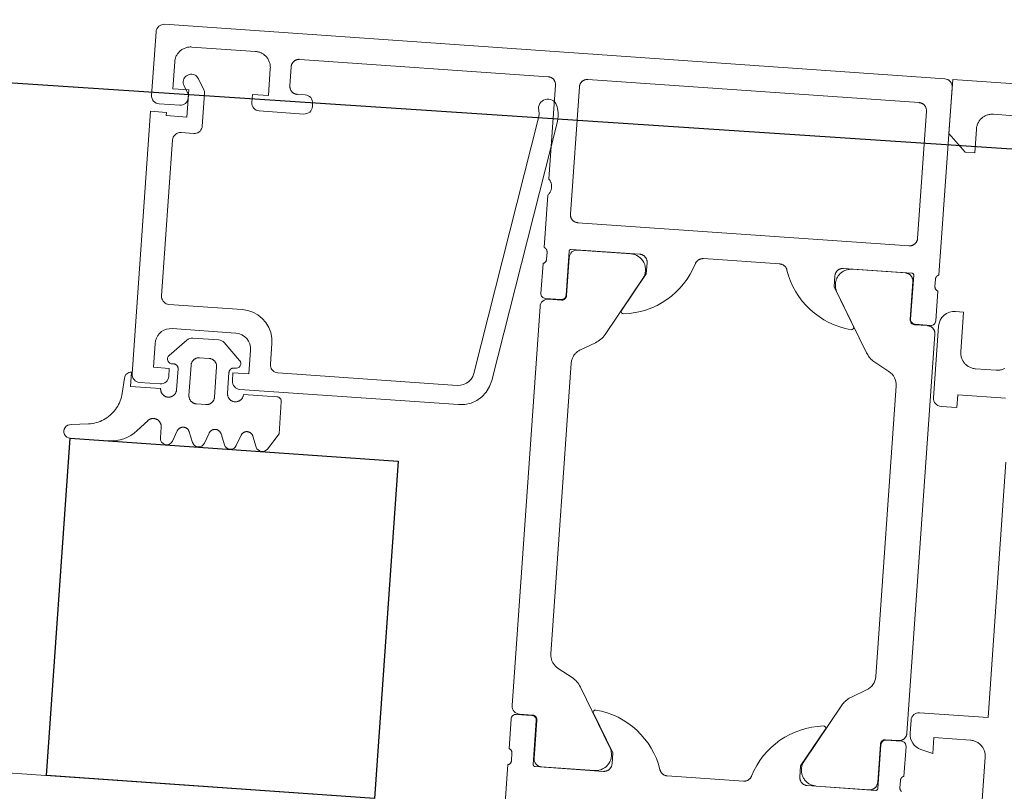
# Model space of a CAD drawing. Header units: metres. Extents: x 63115 to 703450, y -261936 to -53969.
# Tile 76 of 256: x 161997 to 162059, y -144118 to -144070. Entities that reach past the tile are written whole.
import ezdxf

# ---------------------------------------------------------------- set-up
doc = ezdxf.new("R2010")
doc.units = ezdxf.units.M
doc.layers.add('_01Hulplijnen', color=6, linetype='Continuous', plot=False)
for name, color, linetype in [('_02Binnenwanden', 2, 'Continuous'), ('_03-PROJECTION', 1, 'Continuous'), ('_07Brandveiligheid', 8, 'Continuous'), ('LAYER98', 7, 'Continuous')]:
    doc.layers.add(name, color=color, linetype=linetype)

# ---------------------------------------------------------------- blocks, each defined once
blk = doc.blocks.new('schuco ruit')
at = {"layer": '_03-PROJECTION'}
blk.add_lwpolyline([(82.85, 12.5), (103.443, 12.5), (103.443, 33.704), (82.85, 33.704)], close=True, dxfattribs=at)
at = {"layer": 'LAYER98', "color": 7, "linetype": 'Continuous', "lineweight": 9}
for points in [[(48.15, 57), (48.15, 55.5), (48.75, 55.5), (49.85, 56.6), (49.85, 60), (23.85, 60)], [(99.35, 60), (50.35, 60)], [(49.85, 59.5), (49.85, 47.7)], [(99.85, 55.5), (99.85, 59.5)], [(92.55, 57.7), (92.551, 57.754), (92.556, 57.808), (92.563, 57.862), (92.574, 57.915), (92.586, 57.968), (92.603, 58.019), (92.622, 58.07), (92.643, 58.12), (92.667, 58.168), (92.694, 58.216), (92.722, 58.261), (92.754, 58.305), (92.788, 58.347), (92.825, 58.388), (92.863, 58.426), (92.903, 58.462), (92.945, 58.496), (92.989, 58.528), (93.035, 58.557), (93.082, 58.583), (93.13, 58.607), (93.18, 58.629), (93.231, 58.647), (93.283, 58.664), (93.335, 58.677), (93.388, 58.687), (93.442, 58.694), (93.496, 58.698), (93.55, 58.7)], [(93.55, 58.7), (97.55, 58.7)], [(97.55, 58.7), (97.604, 58.698), (97.659, 58.694), (97.712, 58.687), (97.765, 58.677), (97.818, 58.663), (97.87, 58.647), (97.92, 58.629), (97.97, 58.607), (98.019, 58.583), (98.066, 58.557), (98.112, 58.528), (98.156, 58.496), (98.198, 58.462), (98.238, 58.426), (98.276, 58.388), (98.312, 58.347), (98.346, 58.305), (98.377, 58.261), (98.407, 58.215), (98.434, 58.168), (98.458, 58.12), (98.479, 58.07), (98.498, 58.019), (98.514, 57.968), (98.527, 57.915), (98.537, 57.862), (98.544, 57.808), (98.548, 57.754), (98.55, 57.7)], [(45.85, 58), (47.15, 58)], [(47.15, 58), (47.204, 57.999), (47.258, 57.995), (47.312, 57.987), (47.365, 57.977), (47.417, 57.964), (47.469, 57.948), (47.52, 57.929), (47.57, 57.908), (47.619, 57.884), (47.666, 57.857), (47.711, 57.828), (47.755, 57.797), (47.797, 57.763), (47.837, 57.726), (47.875, 57.688), (47.912, 57.648), (47.946, 57.606), (47.978, 57.562), (48.006, 57.516), (48.034, 57.469), (48.057, 57.42), (48.079, 57.371), (48.097, 57.32), (48.114, 57.268), (48.126, 57.215), (48.136, 57.162), (48.144, 57.109), (48.148, 57.055), (48.15, 57)], [(51.35, 57.9), (51.351, 57.927), (51.353, 57.954), (51.357, 57.981), (51.362, 58.007), (51.369, 58.034), (51.376, 58.06), (51.385, 58.085), (51.396, 58.11), (51.409, 58.134), (51.421, 58.158), (51.436, 58.18), (51.453, 58.202), (51.469, 58.224), (51.487, 58.244), (51.506, 58.263), (51.527, 58.281), (51.547, 58.298), (51.57, 58.314), (51.592, 58.328), (51.616, 58.342), (51.64, 58.354), (51.666, 58.365), (51.691, 58.374), (51.716, 58.382), (51.743, 58.388), (51.769, 58.393), (51.796, 58.397), (51.823, 58.399), (51.85, 58.4)], [(51.85, 58.4), (72.65, 58.4)], [(72.65, 58.4), (72.677, 58.399), (72.705, 58.397), (72.731, 58.393), (72.757, 58.388), (72.784, 58.382), (72.81, 58.374), (72.835, 58.365), (72.86, 58.354), (72.884, 58.342), (72.908, 58.328), (72.931, 58.314), (72.953, 58.298), (72.974, 58.281), (72.994, 58.263), (73.013, 58.244), (73.032, 58.224), (73.048, 58.202), (73.064, 58.18), (73.079, 58.158), (73.092, 58.134), (73.104, 58.11), (73.115, 58.085), (73.125, 58.06), (73.132, 58.034), (73.138, 58.007), (73.144, 57.981), (73.147, 57.954), (73.15, 57.927), (73.15, 57.9)], [(74.65, 57.9), (74.651, 57.927), (74.653, 57.954), (74.657, 57.981), (74.662, 58.007), (74.668, 58.034), (74.676, 58.06), (74.686, 58.085), (74.697, 58.11), (74.708, 58.134), (74.722, 58.158), (74.737, 58.18), (74.752, 58.202), (74.769, 58.224), (74.788, 58.244), (74.806, 58.263), (74.827, 58.281), (74.848, 58.298), (74.87, 58.314), (74.892, 58.328), (74.917, 58.342), (74.94, 58.354), (74.965, 58.365), (74.991, 58.374), (75.016, 58.382), (75.042, 58.388), (75.07, 58.393), (75.096, 58.397), (75.124, 58.399), (75.15, 58.4)], [(75.15, 58.4), (90.75, 58.4)], [(90.75, 58.4), (90.777, 58.399), (90.804, 58.397), (90.832, 58.393), (90.858, 58.388), (90.884, 58.382), (90.91, 58.374), (90.935, 58.365), (90.96, 58.354), (90.985, 58.342), (91.008, 58.328), (91.031, 58.314), (91.053, 58.298), (91.074, 58.281), (91.094, 58.263), (91.113, 58.244), (91.131, 58.224), (91.148, 58.202), (91.164, 58.18), (91.178, 58.158), (91.192, 58.134), (91.204, 58.11), (91.214, 58.085), (91.224, 58.06), (91.232, 58.034), (91.239, 58.007), (91.244, 57.981), (91.248, 57.954), (91.25, 57.927), (91.25, 57.9)], [(51.35, 49.9), (51.35, 57.9)], [(73.15, 57.9), (73.15, 49.9)], [(74.65, 52), (74.65, 57.9)], [(91.25, 57.9), (91.25, 56.7)], [(93.55, 55.5), (93.55, 56), (92.55, 56), (92.55, 57.7)], [(98.55, 57.7), (98.55, 56), (97.55, 56), (97.55, 55.5)], [(90.75, 56.2), (90.25, 56.2)], [(91.25, 56.7), (91.25, 56.673), (91.248, 56.646), (91.244, 56.619), (91.239, 56.593), (91.232, 56.566), (91.224, 56.54), (91.214, 56.515), (91.204, 56.49), (91.192, 56.466), (91.178, 56.442), (91.165, 56.419), (91.148, 56.397), (91.131, 56.376), (91.113, 56.356), (91.094, 56.337), (91.074, 56.319), (91.053, 56.302), (91.031, 56.286), (91.008, 56.271), (90.985, 56.258), (90.96, 56.246), (90.935, 56.235), (90.91, 56.226), (90.884, 56.218), (90.858, 56.212), (90.832, 56.207), (90.804, 56.203), (90.777, 56.201), (90.75, 56.2)], [(89.75, 55.7), (89.75, 55.5)], [(90.25, 55), (93.05, 55)], [(98.05, 55), (99.35, 55)], [(74.65, 51), (74.624, 51.029), (74.599, 51.06), (74.576, 51.092), (74.555, 51.125), (74.536, 51.159), (74.518, 51.195), (74.502, 51.231), (74.489, 51.268), (74.477, 51.305), (74.467, 51.344), (74.459, 51.382), (74.455, 51.421), (74.452, 51.46), (74.451, 51.5), (74.452, 51.539), (74.455, 51.579), (74.459, 51.618), (74.467, 51.656), (74.477, 51.695), (74.489, 51.732), (74.502, 51.769), (74.518, 51.805), (74.536, 51.841), (74.555, 51.875), (74.576, 51.908), (74.599, 51.94), (74.624, 51.971), (74.65, 52)], [(74.65, 47.7), (74.65, 51)], [(51.85, 49.4), (51.823, 49.401), (51.796, 49.403), (51.769, 49.406), (51.743, 49.412), (51.716, 49.418), (51.691, 49.426), (51.666, 49.435), (51.64, 49.446), (51.616, 49.458), (51.592, 49.471), (51.57, 49.486), (51.547, 49.502), (51.527, 49.519), (51.506, 49.537), (51.487, 49.556), (51.469, 49.576), (51.453, 49.597), (51.436, 49.619), (51.421, 49.642), (51.409, 49.666), (51.396, 49.69), (51.385, 49.715), (51.376, 49.74), (51.369, 49.766), (51.362, 49.792), (51.357, 49.819), (51.353, 49.846), (51.351, 49.873), (51.35, 49.9)], [(72.65, 49.4), (51.85, 49.4)], [(73.15, 49.9), (73.15, 49.873), (73.147, 49.846), (73.144, 49.819), (73.138, 49.792), (73.132, 49.766), (73.125, 49.74), (73.115, 49.715), (73.104, 49.69), (73.092, 49.666), (73.079, 49.642), (73.064, 49.619), (73.048, 49.597), (73.032, 49.576), (73.013, 49.556), (72.994, 49.537), (72.974, 49.519), (72.953, 49.502), (72.931, 49.486), (72.908, 49.471), (72.884, 49.458), (72.86, 49.446), (72.835, 49.435), (72.81, 49.426), (72.784, 49.418), (72.757, 49.412), (72.731, 49.406), (72.705, 49.403), (72.677, 49.401), (72.65, 49.4)], [(49.85, 47.7), (49.865, 47.695), (49.878, 47.69), (49.893, 47.684), (49.906, 47.677), (49.919, 47.669), (49.932, 47.661), (49.944, 47.652), (49.956, 47.642), (49.966, 47.632), (49.977, 47.621), (49.987, 47.609), (49.997, 47.597), (50.005, 47.585), (50.013, 47.572), (50.02, 47.559), (50.027, 47.545), (50.033, 47.531), (50.038, 47.517), (50.042, 47.502), (50.044, 47.487), (50.047, 47.472), (50.049, 47.457), (50.05, 47.442), (50.05, 47.427)], [(51.43, 47.58), (51.43, 47.587), (51.431, 47.593), (51.432, 47.6), (51.433, 47.606), (51.434, 47.612), (51.436, 47.619), (51.439, 47.625), (51.441, 47.631), (51.444, 47.636), (51.448, 47.642), (51.451, 47.648), (51.455, 47.653), (51.458, 47.658), (51.463, 47.663), (51.467, 47.667), (51.472, 47.672), (51.477, 47.676), (51.483, 47.68), (51.488, 47.683), (51.494, 47.686), (51.5, 47.689), (51.505, 47.692), (51.512, 47.694), (51.518, 47.696), (51.524, 47.698), (51.531, 47.699), (51.538, 47.699), (51.543, 47.7), (51.55, 47.7)], [(51.43, 44.82), (51.43, 47.58)], [(51.459, 47.19), (51.46, 47.217), (51.462, 47.244), (51.466, 47.271), (51.471, 47.297), (51.478, 47.324), (51.486, 47.35), (51.496, 47.375), (51.506, 47.4), (51.518, 47.424), (51.532, 47.448), (51.546, 47.47), (51.562, 47.493), (51.579, 47.514), (51.597, 47.534), (51.616, 47.553), (51.636, 47.571), (51.658, 47.588), (51.679, 47.604), (51.702, 47.618), (51.726, 47.632), (51.75, 47.644), (51.775, 47.655), (51.8, 47.664), (51.826, 47.672), (51.852, 47.678), (51.879, 47.683), (51.906, 47.687), (51.933, 47.689), (51.959, 47.69)], [(51.55, 47.7), (55.85, 47.7)], [(51.959, 47.69), (55.287, 47.69)], [(55.287, 47.69), (55.34, 47.688), (55.394, 47.684), (55.448, 47.677), (55.5, 47.667), (55.552, 47.654), (55.604, 47.638), (55.654, 47.62), (55.704, 47.599), (55.751, 47.575), (55.798, 47.549), (55.844, 47.521), (55.887, 47.49), (55.929, 47.456), (55.97, 47.42), (56.008, 47.383), (56.044, 47.343), (56.079, 47.302), (56.11, 47.258), (56.139, 47.213), (56.166, 47.167), (56.19, 47.119), (56.212, 47.07), (56.231, 47.019), (56.248, 46.968), (56.261, 46.916), (56.272, 46.864), (56.28, 46.811), (56.285, 46.757), (56.287, 46.703), (56.286, 46.65), (56.283, 46.596), (56.276, 46.543), (56.267, 46.49), (56.254, 46.438), (56.24, 46.386), (56.222, 46.335), (56.202, 46.286), (56.178, 46.237), (56.153, 46.19)], [(55.85, 47.7), (55.877, 47.699), (55.904, 47.697), (55.931, 47.694), (55.958, 47.688), (55.984, 47.682), (56.009, 47.674), (56.036, 47.665), (56.06, 47.654), (56.084, 47.642), (56.108, 47.629), (56.13, 47.614), (56.153, 47.598), (56.173, 47.581), (56.194, 47.563), (56.213, 47.544), (56.231, 47.524), (56.249, 47.503), (56.264, 47.481), (56.279, 47.458), (56.292, 47.434), (56.304, 47.41), (56.315, 47.385), (56.324, 47.36), (56.332, 47.334), (56.338, 47.308), (56.343, 47.281), (56.347, 47.254), (56.349, 47.227), (56.35, 47.2)], [(59.374, 47.352), (59.383, 47.378), (59.393, 47.404), (59.405, 47.428), (59.418, 47.452), (59.433, 47.476), (59.449, 47.498), (59.465, 47.52), (59.484, 47.54), (59.502, 47.56), (59.523, 47.578), (59.544, 47.595), (59.566, 47.612), (59.589, 47.627), (59.613, 47.64), (59.637, 47.653), (59.663, 47.664), (59.688, 47.673), (59.714, 47.681), (59.742, 47.688), (59.768, 47.693), (59.795, 47.697), (59.823, 47.699), (59.85, 47.7)], [(59.85, 47.7), (64.65, 47.7)], [(64.65, 47.7), (64.677, 47.699), (64.705, 47.697), (64.732, 47.693), (64.759, 47.688), (64.786, 47.681), (64.812, 47.673), (64.837, 47.664), (64.863, 47.653), (64.887, 47.64), (64.911, 47.627), (64.934, 47.612), (64.956, 47.595), (64.977, 47.578), (64.998, 47.56), (65.016, 47.54), (65.035, 47.52), (65.051, 47.498), (65.067, 47.476), (65.082, 47.452), (65.095, 47.428), (65.107, 47.404), (65.118, 47.378), (65.126, 47.352)], [(68.15, 47.2), (68.151, 47.227), (68.153, 47.254), (68.157, 47.281), (68.162, 47.307), (68.168, 47.333), (68.176, 47.359), (68.186, 47.385), (68.197, 47.41), (68.208, 47.434), (68.222, 47.458), (68.236, 47.48), (68.252, 47.502), (68.269, 47.523), (68.288, 47.543), (68.306, 47.563), (68.327, 47.581), (68.347, 47.598), (68.37, 47.614), (68.392, 47.628), (68.416, 47.641), (68.44, 47.653), (68.465, 47.664), (68.491, 47.674), (68.516, 47.681), (68.542, 47.688), (68.569, 47.693), (68.596, 47.697), (68.624, 47.699), (68.65, 47.7)], [(68.65, 47.7), (72.951, 47.7)], [(72.54, 47.69), (69.212, 47.69)], [(72.951, 47.7), (72.957, 47.699), (72.963, 47.699), (72.969, 47.698), (72.976, 47.697), (72.982, 47.695), (72.989, 47.693), (72.995, 47.691), (73, 47.688), (73.006, 47.686), (73.012, 47.682), (73.018, 47.679), (73.023, 47.675), (73.028, 47.671), (73.033, 47.667), (73.038, 47.662), (73.042, 47.657), (73.045, 47.652), (73.049, 47.647), (73.053, 47.642), (73.056, 47.636), (73.059, 47.63), (73.062, 47.624), (73.064, 47.618), (73.066, 47.612), (73.068, 47.605), (73.069, 47.599), (73.07, 47.593), (73.07, 47.586), (73.07, 47.58)], [(73.07, 47.58), (73.07, 44.82)], [(74.451, 47.427), (74.451, 47.442), (74.452, 47.457), (74.453, 47.472), (74.456, 47.487), (74.458, 47.502), (74.463, 47.516), (74.468, 47.531), (74.474, 47.545), (74.48, 47.558), (74.488, 47.572), (74.496, 47.585), (74.504, 47.597), (74.513, 47.609), (74.523, 47.621), (74.534, 47.632), (74.544, 47.642), (74.556, 47.652), (74.569, 47.661), (74.582, 47.669), (74.594, 47.677), (74.608, 47.684), (74.622, 47.69), (74.636, 47.695), (74.65, 47.7)], [(50.05, 46.973), (50.05, 46.958), (50.049, 46.943), (50.047, 46.928), (50.044, 46.913), (50.042, 46.898), (50.038, 46.884), (50.033, 46.869), (50.027, 46.855), (50.02, 46.842), (50.013, 46.828), (50.005, 46.815), (49.997, 46.803), (49.987, 46.791), (49.977, 46.78), (49.966, 46.769), (49.956, 46.758), (49.944, 46.749), (49.932, 46.74), (49.919, 46.731), (49.906, 46.723), (49.892, 46.717), (49.878, 46.71), (49.865, 46.705), (49.85, 46.7)], [(50.05, 47.427), (50.05, 46.973)], [(51.46, 44.79), (51.459, 47.19)], [(56.35, 47.2), (56.35, 46.5), (54.968, 44.107)], [(69.532, 44.107), (68.15, 46.5), (68.15, 47.2)], [(73.04, 44.79), (73.04, 47.19)], [(74.451, 46.973), (74.451, 47.427)], [(74.65, 46.7), (74.636, 46.705), (74.622, 46.71), (74.608, 46.716), (74.594, 46.723), (74.582, 46.731), (74.569, 46.739), (74.556, 46.748), (74.544, 46.758), (74.534, 46.768), (74.523, 46.779), (74.513, 46.791), (74.504, 46.803), (74.496, 46.815), (74.488, 46.828), (74.48, 46.841), (74.474, 46.855), (74.468, 46.869), (74.463, 46.884), (74.458, 46.898), (74.456, 46.913), (74.453, 46.928), (74.452, 46.943), (74.451, 46.958), (74.451, 46.973)], [(49.85, 46.7), (49.85, 44.82)], [(74.65, 44.82), (74.65, 46.7)], [(56.153, 46.19), (54.039, 42.529)], [(68.347, 46.19), (70.46, 42.529)], [(48.65, 45.5), (48.15, 45.5), (48.15, 43)], [(49.65, 40), (49.65, 44.5)], [(49.85, 43.99), (49.85, 44.017), (49.853, 44.044), (49.856, 44.071), (49.862, 44.097), (49.868, 44.124), (49.876, 44.15), (49.885, 44.175), (49.896, 44.2), (49.908, 44.224), (49.921, 44.248), (49.936, 44.271), (49.952, 44.292), (49.969, 44.314), (49.987, 44.334), (50.006, 44.353), (50.026, 44.371), (50.047, 44.388), (50.069, 44.404), (50.092, 44.418), (50.116, 44.432), (50.14, 44.444), (50.165, 44.455), (50.19, 44.464), (50.216, 44.472), (50.243, 44.478), (50.269, 44.483), (50.295, 44.487), (50.323, 44.489), (50.35, 44.49)], [(50.15, 44.52), (51.13, 44.52)], [(50.35, 44.49), (51.161, 44.49)], [(73.339, 44.49), (73.324, 44.49), (73.307, 44.492), (73.291, 44.494), (73.275, 44.497), (73.259, 44.501), (73.244, 44.506), (73.228, 44.511), (73.213, 44.518), (73.199, 44.525), (73.185, 44.533), (73.171, 44.542), (73.158, 44.551), (73.145, 44.561), (73.133, 44.572), (73.122, 44.584), (73.111, 44.596), (73.101, 44.608), (73.091, 44.622), (73.083, 44.635), (73.075, 44.649), (73.067, 44.664), (73.061, 44.679), (73.055, 44.694), (73.05, 44.71), (73.046, 44.726), (73.043, 44.741), (73.042, 44.758), (73.04, 44.774), (73.04, 44.79)], [(74.15, 44.49), (73.339, 44.49)], [(73.371, 44.52), (74.35, 44.52)], [(49.85, 18.91), (49.85, 43.99)], [(74.65, 18.91), (74.65, 43.99)], [(45.85, 42), (45.795, 42.001), (45.742, 42.006), (45.688, 42.013), (45.635, 42.023), (45.583, 42.036), (45.531, 42.052), (45.48, 42.071), (45.43, 42.093), (45.381, 42.116), (45.334, 42.143)], [(48.15, 43), (48.148, 42.946), (48.144, 42.892), (48.136, 42.838), (48.126, 42.785), (48.114, 42.732), (48.097, 42.681), (48.079, 42.63), (48.057, 42.58), (48.034, 42.531), (48.006, 42.484), (47.978, 42.439), (47.946, 42.395), (47.912, 42.353), (47.875, 42.312), (47.837, 42.274), (47.797, 42.238), (47.755, 42.204), (47.711, 42.172), (47.666, 42.143), (47.619, 42.116), (47.57, 42.093), (47.52, 42.071), (47.469, 42.052), (47.417, 42.036), (47.365, 42.023), (47.312, 42.013), (47.258, 42.006), (47.204, 42.001), (47.15, 42)], [(47.15, 42), (45.85, 42)], [(53.474, 41.97), (52.56, 41.458)], [(54.039, 42.529), (53.997, 42.46), (53.952, 42.394), (53.902, 42.33), (53.85, 42.27), (53.794, 42.211), (53.736, 42.156), (53.674, 42.105), (53.61, 42.056), (53.543, 42.012), (53.474, 41.97)], [(71.026, 41.97), (71.939, 41.458)], [(71.939, 41.458), (71.985, 41.43), (72.029, 41.401), (72.071, 41.369), (72.112, 41.335), (72.151, 41.299), (72.187, 41.261), (72.222, 41.221), (72.254, 41.179), (72.285, 41.136), (72.313, 41.091), (72.338, 41.044), (72.362, 40.997), (72.382, 40.948), (72.4, 40.898), (72.415, 40.847), (72.427, 40.796), (72.437, 40.744), (72.444, 40.691), (72.449, 40.638), (72.45, 40.586)], [(45.15, 40.3), (48.15, 40.3), (48.15, 39.5), (49.15, 39.5)], [(52.05, 40.586), (52.05, 22.314)], [(72.45, 40.586), (72.45, 22.314)], [(93.188, 39.313), (94.229, 40.354)], [(94.583, 40.5), (96.222, 40.5)], [(96.576, 40.354), (97.617, 39.312)], [(95.102, 39.3), (95.076, 39.299), (95.048, 39.297), (95.021, 39.293), (94.995, 39.288), (94.968, 39.282), (94.943, 39.274), (94.917, 39.265), (94.892, 39.254), (94.869, 39.242), (94.844, 39.229), (94.822, 39.214), (94.8, 39.198), (94.779, 39.181), (94.758, 39.163), (94.74, 39.144), (94.721, 39.124), (94.705, 39.103), (94.689, 39.081), (94.674, 39.058), (94.661, 39.034), (94.649, 39.01), (94.638, 38.985), (94.628, 38.96), (94.621, 38.934), (94.614, 38.908), (94.609, 38.881), (94.605, 38.854), (94.603, 38.827), (94.602, 38.8)], [(95.703, 39.3), (95.102, 39.3)], [(96.203, 38.8), (96.202, 38.827), (96.2, 38.854), (96.196, 38.881), (96.191, 38.908), (96.184, 38.934), (96.176, 38.96), (96.167, 38.985), (96.156, 39.01), (96.144, 39.034), (96.13, 39.058), (96.116, 39.081), (96.1, 39.103), (96.083, 39.124), (96.065, 39.144), (96.046, 39.163), (96.026, 39.181), (96.005, 39.198), (95.983, 39.214), (95.96, 39.229), (95.937, 39.242), (95.913, 39.254), (95.887, 39.265), (95.862, 39.274), (95.836, 39.282), (95.81, 39.288), (95.784, 39.293), (95.756, 39.297), (95.729, 39.299), (95.703, 39.3)], [(93.802, 38.509), (93.802, 38.525), (93.8, 38.541), (93.798, 38.558), (93.795, 38.573), (93.792, 38.589), (93.787, 38.605), (93.781, 38.62), (93.774, 38.635), (93.767, 38.65), (93.759, 38.664), (93.75, 38.678), (93.741, 38.691), (93.73, 38.704), (93.719, 38.716), (93.708, 38.727), (93.696, 38.738), (93.683, 38.748), (93.669, 38.758), (93.656, 38.767), (93.642, 38.774), (93.627, 38.782), (93.612, 38.788), (93.596, 38.794), (93.581, 38.798), (93.565, 38.802), (93.549, 38.805), (93.533, 38.807), (93.517, 38.808), (93.5, 38.809), (93.484, 38.808), (93.468, 38.807), (93.452, 38.804)], [(93.802, 37.2), (93.802, 38.509)], [(94.602, 38.8), (94.602, 36.9)], [(96.203, 36.9), (96.203, 38.8)], [(97.353, 38.804), (97.337, 38.807), (97.321, 38.808), (97.304, 38.809), (97.289, 38.808), (97.272, 38.807), (97.255, 38.805), (97.24, 38.802), (97.224, 38.798), (97.208, 38.794), (97.193, 38.788), (97.178, 38.782), (97.164, 38.774), (97.149, 38.767), (97.135, 38.758), (97.122, 38.748), (97.109, 38.738), (97.097, 38.727), (97.085, 38.716), (97.075, 38.704), (97.064, 38.691), (97.054, 38.678), (97.045, 38.664), (97.038, 38.65), (97.031, 38.635), (97.024, 38.62), (97.018, 38.605), (97.013, 38.589), (97.009, 38.573), (97.006, 38.558), (97.004, 38.541), (97.002, 38.525), (97.002, 38.509)], [(97.002, 38.509), (97.002, 37.2)], [(98.002, 37.2), (99.903, 37.2), (99.903, 38.1)], [(100.302, 37.7), (100.38, 36.736)], [(90.703, 37.2), (92.802, 37.2)], [(92.802, 37.2), (92.803, 37.173), (92.805, 37.146), (92.809, 37.119), (92.814, 37.093), (92.821, 37.066), (92.829, 37.041), (92.838, 37.015), (92.849, 36.99), (92.861, 36.966), (92.875, 36.943), (92.889, 36.92), (92.905, 36.898), (92.921, 36.877), (92.94, 36.857), (92.958, 36.837), (92.979, 36.819), (93, 36.802), (93.022, 36.787), (93.044, 36.772), (93.068, 36.759), (93.092, 36.747), (93.118, 36.736), (93.143, 36.727), (93.168, 36.719), (93.195, 36.712), (93.221, 36.707), (93.249, 36.704), (93.275, 36.701), (93.302, 36.701), (93.33, 36.701), (93.356, 36.704), (93.383, 36.707), (93.41, 36.712), (93.436, 36.719), (93.462, 36.727), (93.488, 36.736), (93.512, 36.747), (93.537, 36.759), (93.56, 36.772), (93.583, 36.787), (93.605, 36.802), (93.625, 36.819), (93.646, 36.837), (93.666, 36.857), (93.683, 36.877), (93.701, 36.898), (93.716, 36.92), (93.731, 36.943), (93.744, 36.966), (93.756, 36.99), (93.767, 37.015), (93.776, 37.041), (93.784, 37.066), (93.791, 37.093), (93.795, 37.119), (93.799, 37.146), (93.801, 37.173), (93.802, 37.2)], [(97.002, 37.2), (97.003, 37.173), (97.005, 37.146), (97.009, 37.119), (97.014, 37.093), (97.021, 37.066), (97.029, 37.041), (97.038, 37.015), (97.048, 36.99), (97.061, 36.966), (97.074, 36.943), (97.088, 36.92), (97.105, 36.898), (97.122, 36.877), (97.139, 36.857), (97.159, 36.837), (97.179, 36.819), (97.2, 36.802), (97.222, 36.787), (97.245, 36.772), (97.268, 36.759), (97.292, 36.747), (97.318, 36.736), (97.343, 36.727), (97.369, 36.719), (97.395, 36.712), (97.421, 36.707), (97.449, 36.704), (97.475, 36.701), (97.502, 36.701), (97.53, 36.701), (97.556, 36.704), (97.583, 36.707), (97.61, 36.712), (97.636, 36.719), (97.662, 36.727), (97.687, 36.736), (97.712, 36.747), (97.737, 36.759), (97.76, 36.772), (97.783, 36.787), (97.805, 36.802), (97.826, 36.819), (97.846, 36.837), (97.865, 36.857), (97.883, 36.877), (97.9, 36.898), (97.917, 36.92), (97.93, 36.943), (97.944, 36.966), (97.956, 36.99), (97.966, 37.015), (97.976, 37.041), (97.984, 37.066), (97.991, 37.093), (97.996, 37.119), (98, 37.146), (98.001, 37.173), (98.002, 37.2)], [(91.065, 33.887), (90.403, 34.9), (90.403, 36.9)], [(94.602, 36.9), (94.603, 36.873), (94.605, 36.846), (94.609, 36.819), (94.614, 36.793), (94.621, 36.766), (94.628, 36.74), (94.638, 36.715), (94.649, 36.69), (94.661, 36.666), (94.674, 36.642), (94.689, 36.62), (94.705, 36.598), (94.721, 36.576), (94.74, 36.556), (94.758, 36.537), (94.779, 36.519), (94.799, 36.502), (94.822, 36.486), (94.844, 36.472), (94.868, 36.458), (94.892, 36.446), (94.917, 36.436), (94.943, 36.426), (94.968, 36.418), (94.995, 36.412), (95.021, 36.407), (95.048, 36.403), (95.076, 36.401), (95.102, 36.4)], [(95.102, 36.4), (95.703, 36.4)], [(95.703, 36.4), (95.729, 36.401), (95.756, 36.403), (95.784, 36.407), (95.81, 36.412), (95.836, 36.418), (95.862, 36.426), (95.887, 36.436), (95.913, 36.446), (95.937, 36.458), (95.96, 36.472), (95.983, 36.486), (96.005, 36.502), (96.026, 36.519), (96.046, 36.537), (96.065, 36.556), (96.083, 36.576), (96.1, 36.598), (96.116, 36.62), (96.13, 36.642), (96.144, 36.666), (96.156, 36.69), (96.167, 36.715), (96.176, 36.74), (96.184, 36.766), (96.191, 36.793), (96.196, 36.819), (96.2, 36.846), (96.202, 36.873), (96.203, 36.9)], [(100.38, 36.736), (100.393, 36.613), (100.414, 36.491), (100.44, 36.37), (100.473, 36.251), (100.513, 36.134), (100.559, 36.02), (100.612, 35.908), (100.669, 35.799), (100.734, 35.693), (100.804, 35.592), (100.879, 35.494), (100.96, 35.4), (101.046, 35.311), (101.136, 35.227), (101.232, 35.148), (101.331, 35.074), (101.434, 35.006), (101.541, 34.944), (101.65, 34.887), (101.763, 34.837), (101.878, 34.793), (101.997, 34.755), (102.116, 34.724), (102.237, 34.699), (102.359, 34.682)], [(49.15, 20.25), (44.85, 20.25), (44.85, 36.29)], [(98.673, 35.135), (98.655, 35.155), (98.635, 35.174), (98.614, 35.191), (98.592, 35.208), (98.57, 35.223), (98.546, 35.237), (98.522, 35.25), (98.497, 35.261), (98.471, 35.271), (98.446, 35.28), (98.418, 35.287), (98.392, 35.292), (98.365, 35.296), (98.338, 35.299), (98.311, 35.3), (98.284, 35.3), (98.256, 35.298), (98.229, 35.295), (98.202, 35.29), (98.175, 35.284), (98.149, 35.276), (98.124, 35.267), (98.098, 35.257), (98.074, 35.245), (98.049, 35.232), (98.026, 35.217), (98.003, 35.202), (97.982, 35.185), (97.961, 35.167), (97.942, 35.147), (97.924, 35.127), (97.907, 35.106), (97.89, 35.084), (97.875, 35.061), (97.862, 35.037), (97.85, 35.013), (97.838, 34.988), (97.83, 34.962), (97.821, 34.936), (97.814, 34.909), (97.809, 34.883), (97.805, 34.855), (97.803, 34.828), (97.802, 34.801)], [(92.029, 34.63), (91.773, 33.962)], [(92.776, 34.63), (92.768, 34.65), (92.758, 34.67), (92.748, 34.689), (92.736, 34.708), (92.724, 34.726), (92.71, 34.743), (92.696, 34.76), (92.68, 34.775), (92.665, 34.79), (92.647, 34.804), (92.629, 34.817), (92.611, 34.829), (92.592, 34.84), (92.573, 34.849), (92.552, 34.858), (92.532, 34.866), (92.511, 34.872), (92.49, 34.877), (92.468, 34.882), (92.447, 34.885), (92.424, 34.886), (92.403, 34.887), (92.38, 34.886), (92.359, 34.885), (92.337, 34.882), (92.316, 34.877), (92.294, 34.872), (92.274, 34.866), (92.253, 34.858), (92.233, 34.849), (92.213, 34.84), (92.195, 34.829), (92.176, 34.817), (92.159, 34.804), (92.141, 34.79), (92.125, 34.775), (92.11, 34.76), (92.095, 34.743), (92.082, 34.726), (92.069, 34.708), (92.058, 34.689), (92.047, 34.67), (92.038, 34.65), (92.029, 34.63)], [(93.029, 33.97), (92.776, 34.63)], [(94.029, 34.63), (93.776, 33.97)], [(94.776, 34.63), (94.768, 34.65), (94.758, 34.67), (94.748, 34.689), (94.736, 34.708), (94.724, 34.726), (94.71, 34.743), (94.696, 34.76), (94.68, 34.775), (94.665, 34.79), (94.647, 34.804), (94.629, 34.817), (94.611, 34.829), (94.592, 34.84), (94.573, 34.849), (94.552, 34.858), (94.532, 34.866), (94.511, 34.872), (94.49, 34.878), (94.468, 34.882), (94.447, 34.885), (94.424, 34.886), (94.403, 34.887), (94.38, 34.886), (94.359, 34.885), (94.337, 34.882), (94.316, 34.878), (94.294, 34.872), (94.274, 34.866), (94.253, 34.858), (94.233, 34.849), (94.213, 34.84), (94.195, 34.829), (94.176, 34.817), (94.159, 34.804), (94.141, 34.79), (94.125, 34.775), (94.11, 34.76), (94.095, 34.743), (94.082, 34.726), (94.069, 34.708), (94.058, 34.689), (94.047, 34.67), (94.038, 34.65), (94.029, 34.63)], [(95.029, 33.97), (94.776, 34.63)], [(96.029, 34.63), (95.776, 33.97)], [(96.776, 34.63), (96.768, 34.65), (96.758, 34.67), (96.748, 34.689), (96.736, 34.708), (96.724, 34.726), (96.71, 34.743), (96.696, 34.76), (96.68, 34.775), (96.665, 34.79), (96.647, 34.804), (96.629, 34.817), (96.611, 34.829), (96.592, 34.84), (96.573, 34.849), (96.552, 34.858), (96.532, 34.866), (96.511, 34.872), (96.49, 34.878), (96.468, 34.882), (96.447, 34.885), (96.424, 34.886), (96.403, 34.887), (96.38, 34.886), (96.359, 34.885), (96.337, 34.882), (96.316, 34.878), (96.294, 34.872), (96.274, 34.866), (96.253, 34.858), (96.233, 34.849), (96.213, 34.84), (96.195, 34.829), (96.176, 34.817), (96.159, 34.804), (96.141, 34.79), (96.125, 34.775), (96.11, 34.76), (96.095, 34.743), (96.082, 34.726), (96.069, 34.708), (96.058, 34.689), (96.047, 34.67), (96.038, 34.65), (96.029, 34.63)], [(97.029, 33.971), (96.776, 34.63)], [(97.802, 34.801), (97.802, 34.114)], [(99.281, 34.477), (98.673, 35.135)], [(102.359, 34.682), (103.435, 34.555)], [(103.443, 33.704), (101.045, 33.704)], [(72.45, 22.314), (72.449, 22.261), (72.444, 22.209), (72.437, 22.156), (72.427, 22.104), (72.415, 22.053), (72.4, 22.002), (72.382, 21.952), (72.362, 21.903), (72.338, 21.855), (72.313, 21.809), (72.285, 21.764), (72.254, 21.721), (72.222, 21.679), (72.187, 21.639), (72.151, 21.601), (72.112, 21.565), (72.071, 21.531), (72.029, 21.499), (71.985, 21.469), (71.939, 21.442)], [(52.56, 21.442), (53.474, 20.929)], [(71.939, 21.442), (71.026, 20.929)], [(53.474, 20.929), (53.543, 20.888), (53.61, 20.844), (53.674, 20.795), (53.736, 20.743), (53.794, 20.688), (53.85, 20.631), (53.902, 20.57), (53.952, 20.506), (53.997, 20.44), (54.039, 20.372)], [(54.039, 20.372), (56.153, 16.71)], [(70.46, 20.372), (68.347, 16.71)], [(49.65, 18.919), (49.65, 19.75)], [(44.85, 17.75), (44.851, 17.804), (44.856, 17.858), (44.863, 17.912), (44.874, 17.965), (44.886, 18.018), (44.902, 18.069), (44.92, 18.12), (44.942, 18.17), (44.966, 18.219), (44.993, 18.266), (45.022, 18.311), (45.053, 18.355), (45.087, 18.397), (45.124, 18.438), (45.162, 18.476), (45.203, 18.512), (45.245, 18.546), (45.289, 18.578), (45.334, 18.607), (45.381, 18.634), (45.43, 18.658), (45.48, 18.679), (45.531, 18.698), (45.583, 18.714), (45.635, 18.727), (45.688, 18.737), (45.742, 18.744), (45.795, 18.749), (45.85, 18.75)], [(45.85, 18.75), (48.15, 18.75), (48.15, 17.75), (48.908, 17.953)], [(50.35, 18.41), (50.323, 18.411), (50.295, 18.413), (50.269, 18.417), (50.243, 18.422), (50.216, 18.428), (50.19, 18.436), (50.165, 18.446), (50.14, 18.456), (50.116, 18.468), (50.092, 18.482), (50.069, 18.496), (50.047, 18.512), (50.026, 18.529), (50.006, 18.547), (49.987, 18.566), (49.969, 18.586), (49.952, 18.607), (49.936, 18.629), (49.921, 18.652), (49.908, 18.676), (49.896, 18.7), (49.885, 18.725), (49.876, 18.75), (49.868, 18.776), (49.862, 18.802), (49.856, 18.829), (49.853, 18.856), (49.85, 18.883), (49.85, 18.91)], [(54.968, 18.793), (56.35, 16.4), (56.35, 15.7)], [(68.15, 15.7), (68.15, 16.4), (69.532, 18.793)], [(49.85, 18.08), (49.85, 16.2)], [(51.129, 18.38), (50.15, 18.38)], [(51.161, 18.41), (50.35, 18.41)], [(51.43, 15.32), (51.43, 18.08)], [(51.459, 15.71), (51.46, 18.11)], [(73.04, 18.11), (73.04, 18.126), (73.042, 18.142), (73.043, 18.158), (73.046, 18.175), (73.05, 18.19), (73.055, 18.206), (73.061, 18.221), (73.067, 18.236), (73.075, 18.25), (73.083, 18.265), (73.091, 18.278), (73.101, 18.292), (73.111, 18.304), (73.122, 18.316), (73.133, 18.328), (73.145, 18.339), (73.158, 18.349), (73.171, 18.358), (73.185, 18.367), (73.199, 18.375), (73.213, 18.382), (73.228, 18.389), (73.244, 18.394), (73.259, 18.399), (73.275, 18.403), (73.291, 18.406), (73.307, 18.408), (73.324, 18.41), (73.339, 18.41)], [(73.04, 15.71), (73.04, 18.11)], [(73.07, 18.08), (73.07, 15.32)], [(73.339, 18.41), (74.15, 18.41)], [(74.35, 18.38), (73.37, 18.38)], [(74.65, 16.2), (74.65, 18.08)], [(44.85, 14.75), (44.85, 17.75)], [(56.153, 16.71), (56.178, 16.663), (56.202, 16.614), (56.222, 16.565), (56.24, 16.514), (56.254, 16.462), (56.267, 16.41), (56.276, 16.357), (56.283, 16.304), (56.286, 16.25), (56.287, 16.197), (56.285, 16.143), (56.28, 16.089), (56.272, 16.036), (56.261, 15.984), (56.248, 15.932), (56.231, 15.881), (56.212, 15.83), (56.19, 15.781), (56.166, 15.733), (56.139, 15.687), (56.11, 15.642), (56.079, 15.599), (56.044, 15.557), (56.008, 15.517), (55.97, 15.479), (55.929, 15.444), (55.887, 15.411), (55.844, 15.379), (55.798, 15.351), (55.751, 15.324), (55.704, 15.301), (55.654, 15.28), (55.604, 15.261), (55.552, 15.246), (55.5, 15.233), (55.448, 15.223), (55.394, 15.216), (55.34, 15.211), (55.287, 15.21)], [(49.85, 16.2), (49.865, 16.195), (49.878, 16.19), (49.892, 16.184), (49.906, 16.177), (49.918, 16.169), (49.931, 16.161), (49.944, 16.152), (49.956, 16.142), (49.966, 16.132), (49.977, 16.121), (49.987, 16.109), (49.996, 16.097), (50.004, 16.085), (50.012, 16.072), (50.02, 16.059), (50.026, 16.045), (50.032, 16.031), (50.037, 16.016), (50.042, 16.002), (50.044, 15.987), (50.047, 15.972), (50.048, 15.957), (50.049, 15.942), (50.05, 15.927)], [(74.45, 15.927), (74.45, 15.942), (74.451, 15.957), (74.453, 15.972), (74.456, 15.987), (74.458, 16.002), (74.462, 16.016), (74.467, 16.031), (74.473, 16.045), (74.48, 16.059), (74.487, 16.072), (74.495, 16.085), (74.503, 16.097), (74.513, 16.109), (74.523, 16.121), (74.534, 16.132), (74.544, 16.142), (74.556, 16.152), (74.568, 16.161), (74.581, 16.169), (74.594, 16.177), (74.608, 16.184), (74.622, 16.19), (74.635, 16.195), (74.65, 16.2)], [(50.05, 15.473), (50.049, 15.458), (50.048, 15.443), (50.047, 15.428), (50.044, 15.413), (50.042, 15.398), (50.037, 15.384), (50.032, 15.369), (50.026, 15.355), (50.02, 15.342), (50.012, 15.328), (50.004, 15.315), (49.996, 15.303), (49.987, 15.291), (49.977, 15.279), (49.966, 15.268), (49.956, 15.258), (49.944, 15.248)], [(50.05, 15.927), (50.05, 15.473)], [(51.959, 15.21), (51.933, 15.211), (51.906, 15.213), (51.879, 15.217), (51.852, 15.222), (51.826, 15.228), (51.8, 15.236), (51.775, 15.246), (51.75, 15.256), (51.726, 15.268), (51.702, 15.281), (51.679, 15.296), (51.658, 15.312), (51.636, 15.329), (51.616, 15.347), (51.597, 15.366), (51.579, 15.386), (51.562, 15.407), (51.546, 15.429), (51.532, 15.452), (51.518, 15.476), (51.506, 15.5), (51.496, 15.525), (51.486, 15.55), (51.478, 15.576), (51.471, 15.603), (51.466, 15.629), (51.462, 15.656), (51.46, 15.683), (51.459, 15.71)], [(56.35, 15.7), (56.349, 15.673), (56.347, 15.646), (56.343, 15.619), (56.338, 15.593), (56.332, 15.566), (56.324, 15.54), (56.314, 15.515), (56.303, 15.49), (56.292, 15.466), (56.278, 15.442), (56.264, 15.419), (56.248, 15.397), (56.231, 15.376), (56.212, 15.356), (56.194, 15.337), (56.173, 15.319), (56.153, 15.302), (56.13, 15.286), (56.108, 15.271), (56.084, 15.258), (56.06, 15.246), (56.035, 15.236), (56.009, 15.226), (55.984, 15.218), (55.958, 15.212), (55.931, 15.207), (55.904, 15.203), (55.876, 15.201), (55.85, 15.2)], [(59.85, 15.2), (59.823, 15.201), (59.795, 15.203), (59.768, 15.207), (59.741, 15.212), (59.714, 15.219), (59.688, 15.227), (59.663, 15.236), (59.637, 15.247), (59.613, 15.26), (59.589, 15.273), (59.566, 15.288), (59.544, 15.304), (59.523, 15.322), (59.502, 15.34), (59.484, 15.36), (59.465, 15.38), (59.449, 15.402), (59.433, 15.424), (59.418, 15.448), (59.405, 15.472), (59.393, 15.496), (59.382, 15.522), (59.374, 15.548)], [(65.126, 15.548), (65.117, 15.522), (65.107, 15.496), (65.094, 15.472), (65.082, 15.448), (65.067, 15.424), (65.051, 15.402), (65.035, 15.38), (65.016, 15.36), (64.997, 15.34), (64.977, 15.322), (64.956, 15.304), (64.933, 15.288), (64.911, 15.273), (64.886, 15.26), (64.862, 15.247), (64.837, 15.236), (64.811, 15.227), (64.786, 15.219), (64.758, 15.212), (64.732, 15.207), (64.705, 15.203), (64.677, 15.201), (64.65, 15.2)], [(68.65, 15.2), (68.623, 15.201), (68.596, 15.203), (68.569, 15.207), (68.542, 15.212), (68.516, 15.218), (68.49, 15.226), (68.464, 15.236), (68.44, 15.246), (68.416, 15.258), (68.392, 15.271), (68.37, 15.286), (68.347, 15.302), (68.326, 15.319), (68.306, 15.337), (68.287, 15.356), (68.269, 15.376), (68.251, 15.397), (68.236, 15.419), (68.221, 15.442), (68.208, 15.466), (68.196, 15.49), (68.185, 15.515), (68.176, 15.54), (68.168, 15.566), (68.162, 15.593), (68.157, 15.619), (68.153, 15.646), (68.151, 15.673), (68.15, 15.7)], [(74.45, 15.473), (74.45, 15.927)], [(74.65, 15.2), (74.635, 15.205), (74.622, 15.21), (74.608, 15.216), (74.594, 15.223), (74.581, 15.231), (74.568, 15.239), (74.556, 15.248), (74.544, 15.258), (74.534, 15.268), (74.523, 15.279), (74.513, 15.291), (74.503, 15.303), (74.495, 15.315), (74.487, 15.328), (74.48, 15.342), (74.473, 15.355), (74.467, 15.369), (74.462, 15.384), (74.458, 15.398), (74.456, 15.413), (74.453, 15.428), (74.451, 15.443), (74.45, 15.458), (74.45, 15.473)], [(51.55, 15.2), (51.543, 15.2), (51.537, 15.201), (51.531, 15.202), (51.524, 15.203), (51.518, 15.204), (51.511, 15.206), (51.505, 15.208), (51.5, 15.211), (51.494, 15.214), (51.488, 15.217), (51.483, 15.221), (51.477, 15.224), (51.472, 15.229), (51.467, 15.233), (51.462, 15.238), (51.458, 15.242), (51.455, 15.247), (51.451, 15.253), (51.447, 15.258), (51.444, 15.264), (51.441, 15.27), (51.438, 15.276), (51.436, 15.282), (51.434, 15.288), (51.433, 15.294), (51.431, 15.301), (51.43, 15.307), (51.43, 15.313), (51.43, 15.32)], [(55.85, 15.2), (51.55, 15.2)], [(55.287, 15.21), (51.959, 15.21)], [(64.65, 15.2), (59.85, 15.2)], [(72.95, 15.2), (68.65, 15.2)], [(69.212, 15.21), (72.54, 15.21)], [(73.07, 15.32), (73.07, 15.313), (73.069, 15.307), (73.068, 15.301), (73.067, 15.294), (73.066, 15.288), (73.064, 15.282), (73.061, 15.276), (73.059, 15.27), (73.056, 15.264), (73.052, 15.258), (73.049, 15.253), (73.045, 15.247), (73.042, 15.242), (73.037, 15.238), (73.033, 15.233), (73.028, 15.229), (73.023, 15.224), (73.017, 15.221), (73.012, 15.217), (73.006, 15.214), (73, 15.211), (72.995, 15.208), (72.988, 15.206), (72.982, 15.204), (72.976, 15.203), (72.969, 15.202), (72.962, 15.201), (72.957, 15.2), (72.95, 15.2)], [(74.65, 11.906), (74.65, 15.2)]]:
    blk.add_lwpolyline(points, dxfattribs=at)
for points in [[(50.35, 60, 0.414568), (49.85, 59.5)], [(99.85, 59.5, 0.414221), (99.35, 60)], [(90.25, 56.2, 0.414225), (89.75, 55.7)], [(89.75, 55.5, 0.41451), (90.25, 55)], [(93.05, 55, 0.41451), (93.55, 55.5)], [(97.55, 55.5, 0.414534), (98.05, 55)], [(99.35, 55, 0.41452), (99.85, 55.5)], [(69.212, 47.69, 0.57735), (68.347, 46.19)], [(73.04, 47.19, 0.414254), (72.54, 47.69)], [(55.102, 43.901, 0.299183), (59.375, 47.352)], [(65.126, 47.352, 0.299214), (69.399, 43.9)], [(49.65, 44.5, 0.414188), (48.65, 45.5)], [(49.85, 44.82, 0.414214), (50.15, 44.52)], [(51.13, 44.52, 0.414214), (51.43, 44.82)], [(51.161, 44.49, 0.414254), (51.46, 44.79)], [(73.07, 44.82, 0.414214), (73.371, 44.52)], [(74.65, 43.99, 0.414214), (74.15, 44.49)], [(74.35, 44.52, 0.414214), (74.65, 44.82)], [(54.968, 44.107, 0.610538), (55.102, 43.901)], [(69.399, 43.9, 0.610538), (69.532, 44.107)], [(70.46, 42.529, 0.134733), (71.026, 41.97)], [(52.56, 41.458, 0.271196), (52.05, 40.586)], [(94.229, 40.354, -0.198912), (94.583, 40.5)], [(96.222, 40.5, -0.198912), (96.576, 40.354)], [(49.15, 39.5, 0.414232), (49.65, 40)], [(93.452, 38.804, -0.730728), (93.188, 39.313)], [(97.617, 39.312, -0.730751), (97.353, 38.805)], [(99.903, 38.1, -0.415188), (100.302, 37.7)], [(90.403, 36.9, -0.416571), (90.703, 37.2)], [(103.435, 34.555, -1.005856), (103.443, 33.704)], [(91.773, 33.962, -0.61196), (91.065, 33.886)], [(93.776, 33.97, -0.687726), (93.029, 33.97)], [(95.776, 33.97, -0.687726), (95.029, 33.97)], [(97.802, 34.114, -0.831947), (97.029, 33.971)], [(101.045, 33.704, -0.209487), (99.281, 34.477)], [(52.05, 22.314, 0.271196), (52.56, 21.443)], [(71.026, 20.929, 0.134733), (70.461, 20.371)], [(49.65, 19.75, 0.414214), (49.15, 20.25)], [(48.908, 17.953, 0.339582), (49.65, 18.919)], [(55.101, 18.999, 0.610538), (54.968, 18.793)], [(59.374, 15.548, 0.299201), (55.101, 19)], [(69.398, 18.999, 0.299201), (65.126, 15.548)], [(69.532, 18.793, 0.610538), (69.398, 18.999)], [(74.15, 18.41, 0.414214), (74.65, 18.91)], [(50.15, 18.38, 0.414214), (49.85, 18.08)], [(51.43, 18.08, 0.414214), (51.129, 18.38)], [(51.46, 18.11, 0.414254), (51.161, 18.41)], [(73.37, 18.38, 0.414214), (73.07, 18.08)], [(74.65, 18.08, 0.414214), (74.35, 18.38)], [(68.347, 16.71, 0.57735), (69.212, 15.21)], [(72.54, 15.21, 0.414254), (73.04, 15.71)]]:
    blk.add_lwpolyline(points, format="xyb", dxfattribs=at)
blk.add_lwpolyline([(99.85, 38), (99.85, 54.5), (98.85, 54.5), (98.85, 54.3), (97.55, 54.3), (97.55, 55.7), (97.866, 56.248), (97.903, 56.327), (97.925, 56.411), (97.933, 56.498), (97.925, 56.585), (97.903, 56.669), (97.866, 56.748), (97.816, 56.819), (97.754, 56.881), (97.683, 56.931), (97.604, 56.968), (97.52, 56.99), (97.433, 56.998), (97.346, 56.99), (97.262, 56.968), (97.183, 56.931), (97.112, 56.881), (97.05, 56.819), (97, 56.748), (96.617, 56.084), (96.588, 56.025), (96.567, 55.963), (96.554, 55.899), (96.55, 55.834), (96.55, 53.8), (96.557, 53.713), (96.58, 53.629), (96.617, 53.55), (96.667, 53.479), (96.728, 53.417), (96.799, 53.367), (96.878, 53.33), (96.963, 53.308), (97.05, 53.3), (97.85, 53.3), (97.937, 53.292), (98.021, 53.27), (98.1, 53.233), (98.171, 53.183), (98.233, 53.122), (98.283, 53.05), (98.32, 52.971), (98.342, 52.887), (98.35, 52.8), (98.35, 43), (98.342, 42.913), (98.32, 42.829), (98.283, 42.75), (98.233, 42.678), (98.171, 42.617), (98.1, 42.567), (98.021, 42.53), (97.937, 42.508), (97.85, 42.5), (93.25, 42.5), (92.903, 42.47), (92.566, 42.38), (92.25, 42.232), (91.964, 42.032), (91.717, 41.786), (91.517, 41.5), (91.371, 41.184), (91.28, 40.847), (91.25, 40.5), (91.25, 39.2), (91.243, 39.113), (91.22, 39.029), (91.183, 38.95), (91.133, 38.879), (91.072, 38.817), (91, 38.767), (90.92, 38.73), (90.836, 38.708), (90.75, 38.7), (79.479, 38.7), (79.281, 38.72), (79.091, 38.778), (78.917, 38.873), (78.764, 39), (78.64, 39.155), (78.549, 39.332), (78.495, 39.522), (75.56, 55.782), (75.547, 55.89), (75.546, 55.999), (75.557, 56.107), (75.58, 56.214), (75.591, 56.259), (75.61, 56.366), (75.608, 56.475), (75.586, 56.581), (75.545, 56.682), (75.487, 56.773), (75.413, 56.853), (75.325, 56.917), (75.227, 56.963), (75.122, 56.992), (75.014, 57), (74.906, 56.988), (74.801, 56.957), (74.706, 56.907), (74.62, 56.84), (74.547, 56.759), (74.492, 56.666), (74.455, 56.564), (74.418, 56.428), (74.374, 56.215), (74.352, 55.998), (74.354, 55.78), (74.38, 55.563), (77.342, 39.145), (77.452, 38.763), (77.633, 38.41), (77.882, 38.1), (78.187, 37.846), (78.536, 37.656), (78.916, 37.54), (79.31, 37.5), (93.05, 37.5), (93.147, 37.51), (93.241, 37.538), (93.328, 37.584), (93.404, 37.646), (93.465, 37.722), (93.512, 37.809), (93.541, 37.902), (93.55, 38), (93.55, 38.5), (92.55, 38.5), (92.55, 40), (92.569, 40.195), (92.625, 40.383), (92.718, 40.556), (92.842, 40.707), (92.995, 40.832), (93.167, 40.924), (93.355, 40.981), (93.55, 41), (97.55, 41), (97.723, 40.985), (97.892, 40.94), (98.05, 40.866), (98.193, 40.766), (98.316, 40.643), (98.416, 40.5), (98.49, 40.342), (98.535, 40.174), (98.55, 40), (98.55, 38.5), (97.55, 38.5), (97.55, 38), (97.559, 37.902), (97.588, 37.809), (97.634, 37.722), (97.697, 37.646), (97.772, 37.584), (97.859, 37.538), (97.953, 37.51), (98.05, 37.5), (99.35, 37.5), (99.448, 37.51), (99.542, 37.538), (99.627, 37.584), (99.704, 37.646), (99.765, 37.722), (99.812, 37.809), (99.84, 37.902)], close=True, dxfattribs=at)
at = {"layer": 'LAYER98', "color": 2, "linetype": 'Continuous', "lineweight": 9}
blk.add_lwpolyline([(888.835, 12.5), (82.85, 12.5)], dxfattribs=at)
blk.add_lwpolyline([(888.835, 12.5), (82.85, 12.5)], dxfattribs=at)
blk = doc.blocks.new('pui_02')
at = {"layer": '_01Hulplijnen'}
blk.add_lwpolyline([(-3683.244, -2153.989), (-2813.27, -2519.632), (-1888.232, -2684.239), (-1593.735, -2716.683), (0, -2821.903)], dxfattribs=at)
at = {"layer": '_03-PROJECTION', "xscale": -1, "rotation": 355.9999999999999}
blk.add_blockref('schuco ruit', (1.578, -2878.229), dxfattribs=at)

msp = doc.modelspace()

# ---------------------------------------------------------------- block references
at = {"layer": '_02Binnenwanden'}
msp.add_blockref('pui_02', (162099.369, -141258.61), dxfattribs=at)

# ---------------------------------------------------------------- texts
at = {"layer": '_07Brandveiligheid', "insert": (162015.406, -112702.966), "char_height": 300, "attachment_point": 1, "rotation": 270}
msp.add_mtext_dynamic_manual_height_columns('\\pi197.82;{\\fArial|b0|i0|c0|p34;\\H0.375x;bergruimte\\P\\pi497.18;+ kluis}', width=932.21387, gutter_width=1, heights=[0], dxfattribs=at)

doc.saveas('drawing.dxf')
